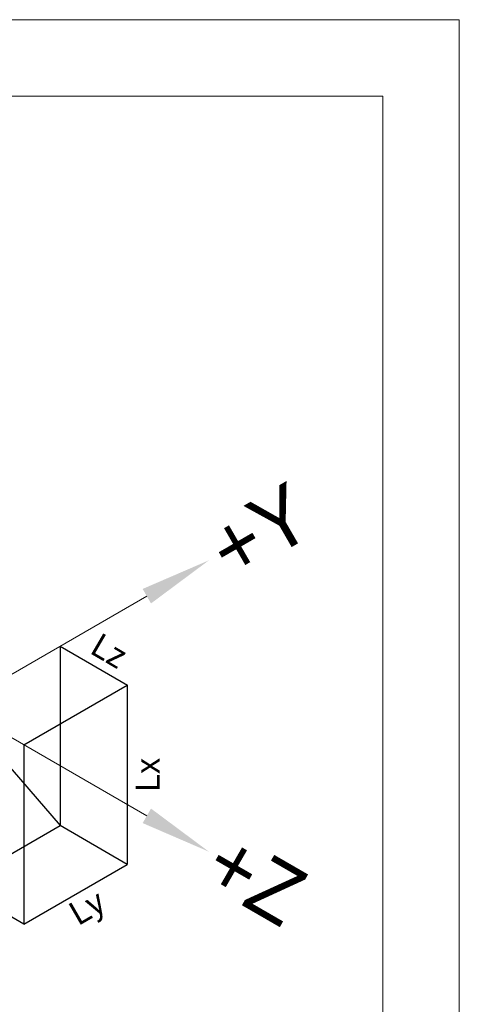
# Model space of a CAD drawing. Header units: millimetres. Extents: x 19214 to 26510, y -7957 to -532.
# Tile 116 of 150: x 26444 to 26510, y -7623 to -7474. Entities that reach past the tile are written whole.
import ezdxf
from ezdxf.enums import TextEntityAlignment as Align

# ---------------------------------------------------------------- set-up
doc = ezdxf.new("R2010")
doc.units = ezdxf.units.MM
doc.header["$LTSCALE"] = 0.3175
for name, color, linetype, lineweight in [('1轮廓实线层', 7, 'Continuous', 18), ('2细线层', 4, 'Continuous', 13), ('6文字层', 3, 'Continuous', 13), ('7标注层', 4, 'Continuous', 13), ('图框层', 7, 'Continuous', 18)]:
    doc.layers.add(name, color=color, linetype=linetype, lineweight=lineweight)

# ---------------------------------------------------------------- blocks, each defined once
blk = doc.blocks.new('ZwmFrameMain_2_A4^_^无分区图框^_^landscape')
at = {"layer": '1轮廓实线层'}
for q in [(0, 200), (267, 0)]:
    blk.add_line((267, 200), q, dxfattribs=at)
at = {"layer": '2细线层'}
for q in [(-25, 205), (272, -5)]:
    blk.add_line((272, 205), q, dxfattribs=at)
blk = doc.blocks.new('坐标系')
for p, q in [((42554.943, -35954.292), (42554.943, -35969.292)), ((42554.947, -35954.288), (42560.583, -35957.548)), ((42551.905, -35962.548), (42560.565, -35957.548)), ((42560.559, -35957.551), (42560.559, -35972.551)), ((42546.287, -35959.297), (42554.947, -35969.297)), ((42551.905, -35962.548), (42551.905, -35977.548)), ((42546.282, -35974.292), (42554.943, -35969.292)), ((42560.565, -35972.548), (42554.947, -35969.297)), ((42551.905, -35977.548), (42560.565, -35972.548)), ((42551.905, -35977.548), (42546.287, -35974.297))]:
    blk.add_line(p, q)
at = {"layer": '1轮廓实线层'}
for q in [(42562.197, -35950.111), (42562.197, -35968.483)]:
    blk.add_line((42546.287, -35959.297), q, dxfattribs=at)
at = {"layer": '7标注层'}
for points in [[(42562.547, -35950.718), (42561.847, -35949.505), (42567.393, -35947.111)], [(42561.847, -35969.089), (42562.547, -35967.876), (42567.393, -35971.483)]]:
    blk.add_solid(points, dxfattribs=at)
at = {"layer": '6文字层'}
for s, rotation, p in [('+Y', 30, (42568.021, -35946.749)), ('+Z', 330, (42567.835, -35971.738))]:
    blk.add_text(s, height=5, rotation=rotation, dxfattribs=at).set_placement(p, align=Align.MIDDLE_LEFT)
blk.add_text('Lz', height=2, rotation=329.68774, dxfattribs=at).set_placement((42558.271, -35956.07), align=Align.BOTTOM_CENTER)
for s, rotation, p in [('Lx', 90, (42561.261, -35965.051)), ('Ly', 30, (42556.699, -35975.268))]:
    blk.add_text(s, height=2, rotation=rotation, dxfattribs=at).set_placement(p, align=Align.TOP_CENTER)

msp = doc.modelspace()

# ---------------------------------------------------------------- block references
at = {"lineweight": 13, "xscale": 1.8, "yscale": 1.8, "zscale": 1.8}
msp.add_blockref('坐标系', (-50148.901, 57148.966), dxfattribs=at)
at = {"layer": '图框层', "xscale": 2.3, "yscale": 2.3, "zscale": 2.3}
msp.add_blockref('ZwmFrameMain_2_A4^_^无分区图框^_^landscape', (25884.515, -7945.942), dxfattribs=at)

doc.saveas('drawing.dxf')
